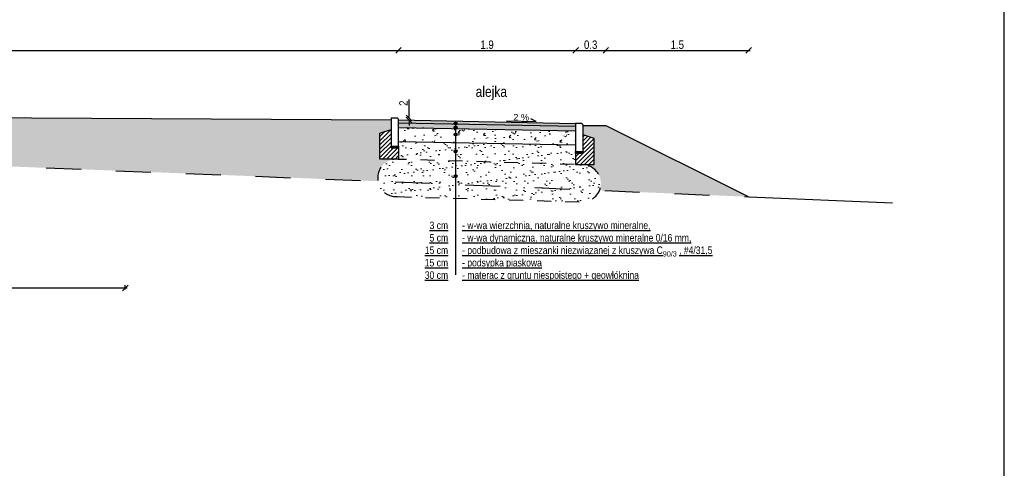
# Model space of a CAD drawing. Header units: metres. Extents: x 540 to 1285, y -13 to 406.
# Tile 15 of 16: x 1074 to 1285, y 112 to 209. Entities that reach past the tile are written whole.
import ezdxf

# ---------------------------------------------------------------- set-up
doc = ezdxf.new("R2010")
doc.units = ezdxf.units.M
doc.linetypes.add('1_1MM', pattern=[1, 0.5, -0.5])
for name, color, linetype in [('$DR - opis', 1, 'Continuous'), ('C-DROGI-PROFILE', 7, 'Continuous'), ('opis', 1, 'Continuous'), ('wypełnienie', 7, 'Continuous')]:
    doc.layers.add(name, color=color, linetype=linetype)
doc.layers.add('DR - wypełnienie', color=7, linetype='Continuous', lineweight=5)
doc.styles.add('Arial', font='arial.ttf')
doc.styles.add('ARIAL 2', font='ARIALN.TTF')
doc.dimstyles.new('LINIOWY', dxfattribs={"dimtxt": 10, "dimasz": 6, "dimexe": 3, "dimexo": 0, "dimgap": 2, "dimtad": 1, "dimlfac": 0.01, "dimzin": 9, "dimdsep": 46, "dimtxsty": 'ARIAL 2', "dimblk": 'OBLIQUE', "dimcen": 0, "dimdle": 2, "dimclrt": 256, "dimadec": 0, "dimazin": 0, "dimtfac": 1, "dimtofl": 0, "dimtmove": 0, "dimatfit": 3, "dimldrblk": 'OBLIQUE', "dimfxl": 1.5, "dimfxlon": 1, "dimtolj": 1, "dimtzin": 1, "dimarcsym": 0})
doc.dimstyles.new('przekroje normalne', dxfattribs={"dimscale": 30, "dimtxt": 0.3, "dimasz": 0.2, "dimexe": 0.08, "dimexo": 1, "dimgap": 0.05, "dimtad": 1, "dimdec": 1, "dimlfac": 0.01, "dimzin": 9, "dimdsep": 46, "dimtxsty": 'ARIAL 2', "dimblk": 'OBLIQUE', "dimcen": 0, "dimdle": 0.05, "dimse1": 1, "dimse2": 1, "dimclrt": 1, "dimadec": 0, "dimazin": 0, "dimtfac": 1, "dimtdec": 1, "dimtofl": 0, "dimtmove": 0, "dimatfit": 3, "dimldrblk": 'OBLIQUE', "dimfxl": 0.5, "dimfxlon": 1, "dimtolj": 1, "dimtzin": 1, "dimarcsym": 0})
pattern_1 = [(37.5, (810.6507, 757.4746), (-0.096002, 2.9364794), [0, -2.31648, 0, -2.5908, 0, -2.4765]), (7.5, (810.6507, 757.4746), (2.69714, 4.30095), [0, -1.24968, 0, -2.08788, 0, -0.8001]), (327.5, (808.7762, 757.4746), (4.745954, 0.008623), [0, -0.762, 0, -2.7432, 0, -3.5814]), (317.5, (808.7762, 757.4746), (4.581339, 1.337576), [0, -0.381, 0, -1.79832, 0, -2.0574])]

# ---------------------------------------------------------------- blocks, each defined once
blk = doc.blocks.new('_OBLIQUE')
at = {"color": 0, "linetype": 'ByBlock'}
blk.add_line((-0.5, -0.5), (0.5, 0.5), dxfattribs=at)
blk = doc.blocks.new('*D135')
at = {"layer": '$DR - opis', "color": 0, "lineweight": -2, "transparency": 16777216}
for p, q in [((1157.32, 187.48), (1157.32, 191.46)), ((1157.32, 187.08), (1157.32, 185.88))]:
    blk.add_line(p, q, dxfattribs=at)
at = {"layer": 'Defpoints', "color": 0, "transparency": 16777216}
for p in [(1154.67, 187.48), (1155.07, 187.08), (1157.32, 187.48)]:
    blk.add_point(p, dxfattribs=at)
at = {"layer": '$DR - opis', "color": 0, "lineweight": -2, "transparency": 16777216, "xscale": 1.2, "yscale": 1.2, "zscale": 1.2}
for p, rotation in [((1157.32, 187.48), 270), ((1157.32, 187.08), 90)]:
    blk.add_blockref('_OBLIQUE', p, dxfattribs=dict(at, rotation=rotation))
at = {"layer": '$DR - opis', "color": 1, "transparency": 16777216, "insert": (1156.12, 190.67), "char_height": 1.8, "attachment_point": 5, "rotation": 90, "style": 'ARIAL 2'}
blk.add_mtext('\\A1;2', dxfattribs=at)
blk = doc.blocks.new('*D140')
at = {"layer": '$DR - opis', "color": 0, "lineweight": -2, "transparency": 16777216}
blk.add_line((971.37, 202.01), (1155.37, 202.01), dxfattribs=at)
at = {"layer": 'Defpoints', "color": 0, "transparency": 16777216}
for p in [(1155.07, 202.01), (971.67, 188.45), (1155.07, 187.08)]:
    blk.add_point(p, dxfattribs=at)
at = {"layer": '$DR - opis', "color": 0, "lineweight": -2, "transparency": 16777216, "xscale": 1.2, "yscale": 1.2, "zscale": 1.2, "rotation": 180}
blk.add_blockref('_OBLIQUE', (971.67, 202.01), dxfattribs=at)
at = {"layer": '$DR - opis', "color": 0, "lineweight": -2, "transparency": 16777216, "xscale": 1.2, "yscale": 1.2, "zscale": 1.2}
blk.add_blockref('_OBLIQUE', (1155.07, 202.01), dxfattribs=at)
at = {"layer": '$DR - opis', "color": 1, "transparency": 16777216, "insert": (1063.37, 203.23), "char_height": 1.8, "attachment_point": 5, "style": 'ARIAL 2'}
blk.add_mtext('\\A1;9.2', dxfattribs=at)
blk = doc.blocks.new('*D141')
at = {"layer": '$DR - opis', "color": 0, "lineweight": -2, "transparency": 16777216}
blk.add_line((1154.77, 202.01), (1193.37, 202.01), dxfattribs=at)
at = {"layer": 'Defpoints', "color": 0, "transparency": 16777216}
for p in [(1193.07, 202.01), (1155.07, 187.08), (1193.07, 186.32)]:
    blk.add_point(p, dxfattribs=at)
at = {"layer": '$DR - opis', "color": 0, "lineweight": -2, "transparency": 16777216, "xscale": 1.2, "yscale": 1.2, "zscale": 1.2, "rotation": 180}
blk.add_blockref('_OBLIQUE', (1155.07, 202.01), dxfattribs=at)
at = {"layer": '$DR - opis', "color": 0, "lineweight": -2, "transparency": 16777216, "xscale": 1.2, "yscale": 1.2, "zscale": 1.2}
blk.add_blockref('_OBLIQUE', (1193.07, 202.01), dxfattribs=at)
at = {"layer": '$DR - opis', "color": 1, "transparency": 16777216, "insert": (1174.07, 203.23), "char_height": 1.8, "attachment_point": 5, "style": 'ARIAL 2'}
blk.add_mtext('\\A1;1.9', dxfattribs=at)
blk = doc.blocks.new('*D142')
at = {"layer": '$DR - opis', "color": 0, "lineweight": -2, "transparency": 16777216}
blk.add_line((1192.77, 202.01), (1199.86, 202.01), dxfattribs=at)
at = {"layer": 'Defpoints', "color": 0, "transparency": 16777216}
for p in [(1199.56, 202.01), (1193.07, 186.32), (1199.56, 185.92)]:
    blk.add_point(p, dxfattribs=at)
at = {"layer": '$DR - opis', "color": 0, "lineweight": -2, "transparency": 16777216, "xscale": 1.2, "yscale": 1.2, "zscale": 1.2, "rotation": 180}
blk.add_blockref('_OBLIQUE', (1193.07, 202.01), dxfattribs=at)
at = {"layer": '$DR - opis', "color": 0, "lineweight": -2, "transparency": 16777216, "xscale": 1.2, "yscale": 1.2, "zscale": 1.2}
blk.add_blockref('_OBLIQUE', (1199.56, 202.01), dxfattribs=at)
at = {"layer": '$DR - opis', "color": 1, "transparency": 16777216, "insert": (1196.31, 203.23), "char_height": 1.8, "attachment_point": 5, "style": 'ARIAL 2'}
blk.add_mtext('\\A1;0.3', dxfattribs=at)
blk = doc.blocks.new('*D143')
at = {"layer": '$DR - opis', "color": 0, "lineweight": -2, "transparency": 16777216}
blk.add_line((1199.26, 202.01), (1230.53, 202.01), dxfattribs=at)
at = {"layer": 'Defpoints', "color": 0, "transparency": 16777216}
for p in [(1230.23, 202.01), (1199.56, 185.92), (1230.23, 170.59)]:
    blk.add_point(p, dxfattribs=at)
at = {"layer": '$DR - opis', "color": 0, "lineweight": -2, "transparency": 16777216, "xscale": 1.2, "yscale": 1.2, "zscale": 1.2, "rotation": 180}
blk.add_blockref('_OBLIQUE', (1199.56, 202.01), dxfattribs=at)
at = {"layer": '$DR - opis', "color": 0, "lineweight": -2, "transparency": 16777216, "xscale": 1.2, "yscale": 1.2, "zscale": 1.2}
blk.add_blockref('_OBLIQUE', (1230.23, 202.01), dxfattribs=at)
at = {"layer": '$DR - opis', "color": 1, "transparency": 16777216, "insert": (1214.9, 203.23), "char_height": 1.8, "attachment_point": 5, "style": 'ARIAL 2'}
blk.add_mtext('\\A1;1.5', dxfattribs=at)
blk = doc.blocks.new('*D195')
at = {"layer": '$DR - opis', "color": 0, "lineweight": -2, "transparency": 16777216}
for p, q in [((1096.81, 151), (1031.21, 151)), ((1031.61, 150.7), (1031.61, 151.6)), ((1096.41, 150.7), (1096.41, 151.6))]:
    blk.add_line(p, q, dxfattribs=at)
at = {"layer": 'Defpoints', "color": 0, "transparency": 16777216}
for p in [(1031.61, 151), (1031.61, 88.35), (1096.41, 60.15)]:
    blk.add_point(p, dxfattribs=at)
at = {"layer": '$DR - opis', "color": 0, "lineweight": -2, "transparency": 16777216, "xscale": 1.2, "yscale": 1.2, "zscale": 1.2, "rotation": 180}
blk.add_blockref('_OBLIQUE', (1031.61, 151), dxfattribs=at)
at = {"layer": '$DR - opis', "color": 0, "lineweight": -2, "transparency": 16777216, "xscale": 1.2, "yscale": 1.2, "zscale": 1.2}
blk.add_blockref('_OBLIQUE', (1096.41, 151), dxfattribs=at)
at = {"layer": '$DR - opis', "transparency": 16777216, "insert": (1064.01, 152.42), "char_height": 2, "attachment_point": 5, "style": 'ARIAL 2'}
blk.add_mtext('\\A1;3.24', dxfattribs=at)

msp = doc.modelspace()

# ---------------------------------------------------------------- hatches: boundary and pattern name
at = {"layer": '$DR - opis'}
h = msp.add_hatch(color=256, dxfattribs=at)
h.dxf.hatch_style = 1
h.paths.add_polyline_path([(1166.993, 186.322, -1), (1167.634, 186.322, -1)])
h = msp.add_hatch(dxfattribs=at)
h.set_pattern_fill('ANSI31')
h.set_pattern_definition([(45, (471.27506, 310.153), (-0.4490128, 0.4490128), [])])
h.paths.add_polyline_path([(1155.065, 181.082), (1155.065, 178.682), (1151.065, 178.682), (1151.065, 184.282), (1153.465, 185.067), (1153.465, 181.082)])
h = msp.add_hatch(color=256, dxfattribs=at)
h.dxf.hatch_style = 1
h.paths.add_polyline_path([(1166.993, 185.46, -1), (1167.634, 185.46, -1)])
h = msp.add_hatch(color=256, dxfattribs=at)
h.dxf.hatch_style = 1
h.paths.add_polyline_path([(1166.993, 183.968, -1), (1167.634, 183.968, -1)])
h = msp.add_hatch(dxfattribs=at)
h.set_pattern_fill('ANSI31')
h.set_pattern_definition([(45, (509.27506, 308.993), (-0.4490128, 0.4490128), [])])
h.paths.add_polyline_path([(1193.065, 179.922), (1193.065, 177.522), (1197.065, 177.522), (1197.065, 183.122), (1194.665, 183.907), (1194.665, 179.922)])
h = msp.add_hatch(color=256, dxfattribs=at)
h.dxf.hatch_style = 1
h.paths.add_polyline_path([(1166.993, 180.353, -1), (1167.634, 180.353, -1)])
h = msp.add_hatch(color=256, dxfattribs=at)
h.dxf.hatch_style = 1
h.paths.add_polyline_path([(1166.993, 175.001, -1), (1167.634, 175.001, -1)])
h = msp.add_hatch()
h.set_pattern_fill('AR-SAND', color=256, scale=0.03)
h.set_pattern_definition([(37.5, (372.68122, -78.42197), (-0.00960019, 0.29364794), [0, -0.231648, 0, -0.25908, 0, -0.24765]), (7.5, (372.68122, -78.42197), (0.26971397, 0.43009506), [0, -0.124968, 0, -0.208788, 0, -0.08001]), (327.5, (372.49377, -78.42197), (0.47459542, 0.00086231), [0, -0.0762, 0, -0.27432, 0, -0.35814]), (317.5, (372.49377, -78.42197), (0.45813387, 0.1337576), [0, -0.0381, 0, -0.179832, 0, -0.20574])])
h.paths.add_polyline_path([(1153.465, 181.482), (1155.065, 181.482), (1155.065, 181.082), (1153.465, 181.082)])
h = msp.add_hatch()
h.set_pattern_fill('AR-SAND', color=256, scale=0.03)
h.set_pattern_definition([(37.5, (410.68122, -79.58197), (-0.00960019, 0.29364794), [0, -0.231648, 0, -0.25908, 0, -0.24765]), (7.5, (410.68122, -79.58197), (0.26971397, 0.43009506), [0, -0.124968, 0, -0.208788, 0, -0.08001]), (327.5, (410.49377, -79.58197), (0.47459542, 0.00086231), [0, -0.0762, 0, -0.27432, 0, -0.35814]), (317.5, (410.49377, -79.58197), (0.45813387, 0.1337576), [0, -0.0381, 0, -0.179832, 0, -0.20574])])
h.paths.add_polyline_path([(1194.665, 180.322), (1193.065, 180.322), (1193.065, 179.922), (1194.665, 179.922)])
at = {"layer": 'DR - wypełnienie'}
h = msp.add_hatch(dxfattribs=at)
h.set_pattern_fill('HONEY', color=252, scale=0.2, angle=2)
h.set_pattern_definition([(2, (-1096269.52227, -1183055.70276), (0.186545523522, 0.116566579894), [0.127, -0.254]), (122, (-1096269.52227, -1183055.70276), (-0.1942223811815, 0.103269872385), [0.127, -0.254]), (62, (-1096269.52227, -1183055.70276), (-0.0076768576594, 0.219836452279), [-0.254, 0.127])])
h.paths.add_polyline_path([(1193.065, 185.722), (1193.065, 186.322), (1155.065, 187.082), (1155.065, 186.482)])
h = msp.add_hatch(dxfattribs=at)
h.set_pattern_fill('GRAVEL', color=252, scale=0.2, angle=2)
h.set_pattern_definition([(230.0127875, (-1096268.82665, -1183054.661845), (-7.8039276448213, -9.422092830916), [0.136688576, -13.5321934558]), (186.969741, (-1096268.91449, -1183054.766574), (12.1491150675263, 1.4408758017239), [0.234561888, -23.2216195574]), (134.5104471, (-1096269.14732, -1183054.79504), (10.5438475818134, -10.814612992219), [0.165392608, -16.37388911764]), (269.273689, (-1096269.534453, -1183055.06271), (0.3062233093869, 20.3430794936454), [0.213601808, -21.1465749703]), (294.83365418, (-1096269.53716, -1183055.276296), (-5.5024000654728, 12.0072835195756), [0.20945348, -20.73592309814]), (359.273689, (-1096269.449193, -1183055.46638), (-20.3430794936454, 0.3062233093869), [0.213601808, -21.1465749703]), (39.69424047, (-1096269.23561, -1183055.46909), (-12.845375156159, -10.6147633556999), [0.282477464, -27.9652461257]), (74.25532837, (-1096269.018253, -1183055.288673), (6.3275940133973, 22.58658898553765), [0.266687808, -26.40210264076]), (123.42956562, (-1096268.945887, -1183055.03199), (-8.5840011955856, 12.9162909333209), [0.2143252, -21.2182182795]), (177.2363583, (-1096269.06396, -1183054.85312), (11.2046497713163, -0.6253443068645), [0.244685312, -11.98957478]), (224.3974378, (-1096269.308362, -1183054.841326), (-11.7945361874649, -11.594686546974), [0.316431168, -31.3267090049]), (140.81407483, (-1096268.52887, -1183055.03776), (-7.320414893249, 5.8440812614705), [0.108001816, -10.69222632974]), (173.4692344, (-1096268.612584, -1183054.96952), (13.2708698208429, -1.5698096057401), [0.205472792, -20.3418555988]), (227, (-1096268.8167, -1183054.94615), (0.03545788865, -1.01538108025), [0.143683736, -1.2931572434]), (205.19859051, (-1096268.89206, -1183054.82679), (5.005989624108, 2.2080516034), [0.077376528, -7.66024894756]), (293.80140949, (-1096268.96207, -1183054.85973), (-1.12175474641, 3.010685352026), [0.109426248, -5.361901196]), (32.96375653, (-1096268.9179, -1183054.95985), (2.975227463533, 2.137135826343), [0.177727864, -5.74651926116]), (163.56505118, (-1096268.7688, -1183054.86315), (2.0662200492, -0.944465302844), [0.128514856, -3.0843592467]), (18.389540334, (-1096269.55099, -1183054.880297), (10.0474371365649, 3.4007221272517), [0.1800352, -17.823530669]), (72.34617594, (-1096269.38015, -1183054.8235), (-3.6714875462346, -11.3110234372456), [0.151039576, -14.9528862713]), (295.19859051, (-1096268.77588, -1183054.66007), (-2.208051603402, 5.005989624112), [0.15475204, -7.58287343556]), (345.61045967, (-1096268.709996, -1183054.8001), (-10.2601844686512, 2.691564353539), [0.1800352, -17.823530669]), (341.44395478, (-1096269.529, -1183055.50983), (-5.147821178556, 1.853472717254), [0.17361408, -8.50709372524]), (296.7751406, (-1096269.36442, -1183055.56508), (-5.4669421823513, 10.9919024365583), [0.145468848, -14.4014373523]), (68.80140949, (-1096268.73027, -1183055.6751), (1.853472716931, 5.147821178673), [0.15475204, -7.58287343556]), (19.35402464, (-1096268.67431, -1183055.53082), (-13.0581224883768, -4.5224768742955), [0.170313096, -16.8609503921]), (71.44395478, (-1096269.22781, -1183055.69247), (-1.85347271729, -5.147821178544), [0.08680704, -8.59390076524]), (103.309932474, (-1096268.7912, -1183055.67723), (-1.15721263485, 4.026066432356), [0.05180584, -5.1287979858]), (167.963756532, (-1096268.80312, -1183055.6268), (3.081601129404, -0.909007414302), [0.20945348, -3.9796218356]), (188.00900596, (-1096269.00797, -1183055.583134), (10.1183529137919, 1.3699599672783), [0.1941068, -19.21654594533]), (305.69006753, (-1096268.91472, -1183055.05124), (-1.08629685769, 1.99530427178), [0.146529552, -3.5167105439]), (355.15722659, (-1096268.82923, -1183055.170245), (17.332394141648, -1.4279780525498), [0.255822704, -25.326403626]), (62.9453959, (-1096268.57432, -1183055.19184), (-3.8133191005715, -7.249499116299), [0.104603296, -10.35575692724]), (92, (-1096268.5267, -1183055.0987), (-1.0508389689, 0.9799231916), [0.06096, -0.95504]), (122.25643716, (-1096269.02934, -1183055.55338), (4.309729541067, -6.965836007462), [0.141146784, -13.9735763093]), (50.0127875, (-1096269.10467, -1183055.43402), (7.803927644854, 9.4220928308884), [0.273377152, -13.3955048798]), (2, (-1096268.929, -1183055.2246), (0.9799231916, 1.0508389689), [0.26416, -0.75184]), (327.3048465, (-1096268.665, -1183055.21534), (10.4020160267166, -6.7530886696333), [0.160643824, -15.90372668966]), (256.0546041, (-1096268.5298, -1183055.30212), (-0.873549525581, -4.096982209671), [0.147931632, -7.2486600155]), (209.64597536, (-1096268.565457, -1183055.445687), (-18.9376616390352, -10.827510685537), [0.24085804, -23.8449857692]), (177.42607874, (-1096268.774787, -1183055.564825), (-13.2354119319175, 0.5544285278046), [0.254811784, -25.2263385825])])
h.paths.add_polyline_path([(1193.065, 184.722), (1193.065, 185.722), (1155.065, 186.482), (1155.065, 185.482)])
at = {"layer": 'DR - wypełnienie', "lineweight": 5}
h = msp.add_hatch(dxfattribs=at)
h.set_pattern_fill('AR-CONC', color=252, scale=0.15)
h.set_pattern_definition([(50, (-1096269.5223, -1183055.7028), (5.46554007, -0.478172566), [0.5715, -6.2865]), (355, (-1096269.522, -1183055.703), (-1.057302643, 5.731705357), [0.4572, -5.029217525]), (100.4514447, (-1096269.067, -1183055.7426), (4.408237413, 5.253532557), [0.485700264, -5.342707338]), (46.1842, (-1096269.522, -1183054.179), (8.132371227, -1.261269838), [0.85725, -9.42975]), (96.6355576, (-1096268.8446, -1183054.284), (7.12212402, 7.422783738), [0.728550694, -8.014068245]), (351.18415117, (-1096269.522, -1183054.179), (7.12212402, 7.422783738), [0.68579901, -7.543791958]), (21, (-1096268.7603, -1183054.5598), (4.548431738, -3.067955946), [0.5715, -6.2865]), (326, (-1096268.76, -1183054.56), (1.85406085, 5.525638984), [0.4572, -5.0292]), (71.451445, (-1096268.381, -1183054.8154), (6.402492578, 2.457683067), [0.485700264, -5.342698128]), (37.5, (-1096269.5223, -1183055.7028), (0.0926580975, 2.5366511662), [0, -4.96824, 0, -5.1054, 0, -5.04825]), (7.5, (-1096269.5223, -1183055.7028), (2.0045898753, 3.0054172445), [0, -2.91084, 0, -4.85394, 0, -1.92405]), (327.5, (-1096271.2215, -1183055.7028), (4.067717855, -0.1718623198), [0, -1.905, 0, -5.9436, 0, -7.8867]), (317.5, (-1096271.9835, -1183055.7028), (4.4438754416, 0.762794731), [0, -2.4765, 0, -3.94716, 0, -5.6007])])
h.paths.add_polyline_path([(1193.065, 181.722), (1193.065, 184.722), (1155.065, 185.482), (1155.065, 182.482)])
at = {"layer": 'wypełnienie', "lineweight": 5}
h = msp.add_hatch(dxfattribs=at)
h.set_pattern_fill('AR-SAND', color=256, scale=0.3, style=0)
h.set_pattern_definition([(37.5, (276.451, 558.9537), (-0.096002, 2.9364794), [0, -2.31648, 0, -2.5908, 0, -2.4765]), (7.5, (276.451, 558.9537), (2.69714, 4.30095), [0, -1.24968, 0, -2.08788, 0, -0.8001]), (327.5, (274.5765, 558.9537), (4.745954, 0.008623), [0, -0.762, 0, -2.7432, 0, -3.5814]), (317.5, (274.5765, 558.9537), (4.581339, 1.337576), [0, -0.381, 0, -1.79832, 0, -2.0574])])
h.paths.add_polyline_path([(928.265, 189.07), (754.865, 190.587), (754.865, 188.572), (757.265, 187.787), (757.265, 187.437), (925.865, 182.268), (925.865, 186.491), (928.265, 187.275)])
h.paths.add_polyline_path([(1153.465, 185.067), (1153.465, 187.099), (973.265, 188.122), (973.265, 186.039), (975.665, 185.255), (975.665, 180.741), (999.145, 180.021), (1150.652, 173.935, -0.4664136), (1154.604, 178.646), (1151.065, 178.682), (1151.065, 184.282)])
h.paths.add_polyline_path([(1199.56, 185.922), (1194.665, 185.922), (1194.665, 183.907), (1197.065, 183.122), (1197.065, 177.522), (1193.165, 177.522), (1194.987, 177.47, -0.4917236), (1198.201, 171.966), (1230.234, 170.589)])
h = msp.add_hatch(dxfattribs=at)
h.set_pattern_fill('AR-SAND', color=256, scale=0.3, style=0)
h.set_pattern_definition(pattern_1)
h.paths.add_polyline_path([(1193.065, 181.722), (1155.065, 182.482), (1155.065, 181.482), (1155.065, 178.624), (1193.065, 177.525), (1193.065, 180.322)])
h.paths.add_polyline_path([(1166.993, 180.353, -1), (1167.634, 180.353, -1)], flags=16)
h = msp.add_hatch(dxfattribs=at)
h.set_pattern_fill('AR-SAND', color=256, scale=0.3, style=0)
h.set_pattern_definition(pattern_1)
edge = h.paths.add_edge_path()
edge.add_line((1172.232, 178.128), (1171.753, 170.137))
edge.add_line((1171.753, 170.137), (1194.818, 169.47))
edge.add_arc((1194.432, 173.518), 4.066, 275.44944, 433.50831)
edge.add_line((1195.586, 177.416), (1194.42, 177.486))
edge.add_line((1194.42, 177.486), (1172.232, 178.128))
edge = h.paths.add_edge_path()
edge.add_line((1172.232, 178.128), (1155.004, 178.626))
edge.add_arc((1154.604, 174.633), 4.013, 444.27659, 633.29562)
edge.add_line((1154.835, 170.627), (1171.753, 170.137))
edge.add_line((1171.753, 170.137), (1172.232, 178.128))

# ---------------------------------------------------------------- linework, layer by layer
at = {"layer": '$DR - opis', "color": 94, "transparency": 33554687, "flags": 128}
for points in [[(973.259, 188.122), (1153.465, 187.099)], [(1194.665, 185.922), (1199.56, 185.922), (1230.234, 170.589)]]:
    msp.add_lwpolyline(points, dxfattribs=at)
at = {"layer": '$DR - opis', "transparency": 33554687, "flags": 128}
for points in [[(1155.065, 187.082), (1193.065, 186.322)], [(1155.065, 186.482), (1193.065, 185.722)], [(1167.274, 186.415), (1167.274, 153.873)], [(1178.213, 186.918), (1184.611, 186.766), (1183.433, 187.331)], [(1155.065, 181.482), (1155.065, 178.682), (1151.065, 178.682), (1151.065, 184.282), (1153.465, 185.067)], [(1155.065, 185.482), (1193.065, 184.722)], [(1193.065, 180.322), (1193.065, 177.522), (1197.065, 177.522), (1197.065, 183.122), (1194.665, 183.907)], [(1155.065, 182.482), (1193.065, 181.722)]]:
    msp.add_lwpolyline(points, dxfattribs=at)
at = {"layer": '$DR - opis', "color": 192, "linetype": '1_1MM', "lineweight": 30, "ltscale": 6, "flags": 128}
msp.add_lwpolyline([(1154.835, 170.627), (1194.818, 169.47, 0.8983279), (1194.987, 177.47), (1155.004, 178.626, 1.0819741)], format="xyb", close=True, dxfattribs=at)
at = {"layer": '$DR - opis'}
for centre in [(1167.313, 186.322), (1167.313, 185.46), (1167.313, 183.968), (1167.313, 180.353), (1167.313, 175.001)]:
    msp.add_circle(centre, 0.32, dxfattribs=at)
at = {"linetype": 'Continuous'}
msp.add_lwpolyline([(570.089, 0.354), (1285.089, 0.354), (1285.089, 405.983), (570.089, 405.983)], close=True, dxfattribs=at)
at = {"color": 32, "linetype": '1_1MM', "lineweight": 30, "ltscale": 15, "flags": 128}
msp.add_lwpolyline([(614.674, 191.808), (999.145, 180.021), (1177.713, 172.848), (1230.234, 170.589)], dxfattribs=at)
at = {"color": 2}
for points in [[(1154.665, 187.482), (1153.465, 187.482), (1153.465, 181.482), (1155.065, 181.482), (1155.065, 187.082, 0.4142136)], [(1194.265, 186.322), (1193.065, 186.322), (1193.065, 180.322), (1194.665, 180.322), (1194.665, 185.922, 0.4142136)]]:
    msp.add_lwpolyline(points, format="xyb", close=True, dxfattribs=at)
at = {"color": 1}
for points in [[(1153.465, 181.482), (1153.465, 181.082), (1155.065, 181.082), (1155.065, 181.482)], [(1194.665, 180.322), (1194.665, 179.922), (1193.065, 179.922), (1193.065, 180.322)]]:
    msp.add_lwpolyline(points, dxfattribs=at)
at = {"layer": 'C-DROGI-PROFILE', "color": 94, "linetype": 'Continuous', "lineweight": -3}
msp.add_lwpolyline([(1230.234, 170.589), (1261.065, 169.262)], dxfattribs=at)

# ---------------------------------------------------------------- texts
at = {"layer": 'opis', "style": 'ARIAL 2'}
for s, insert, char_height, width, attachment_point in [('\\A1;\\pt12.214;alejka', (1174.987, 194.292), 2.25, 61.68964, 2), ('\\A1;\\pt8;{\\L  3 cm^I- w-wa wierzchnia, naturalne kruszywo mineralne, \\P  5 cm^I- w-wa dynamiczna, naturalne kruszywo mineralne 0/16 mm, \\P15 cm^I- podbudowa z mieszanki niezwiązanej z kruszywa C\\H0.7x;\\S^ 90\\/3;\\H1.4286x; , #4/31,5\\P\\H0.99998x;15 cm^I- podsypka piaskowa\\P30 cm^I- materac z gruntu niespoistego + geowłóknina}', (1160.711, 158.878), 1.6, 75.17282, 4)]:
    msp.add_mtext(s, dxfattribs=dict(at, insert=insert, char_height=char_height, width=width, attachment_point=attachment_point))
at = {"layer": 'opis', "insert": (1183.08, 187.645), "char_height": 2.1, "width": 6.75075, "attachment_point": 6, "rotation": 359.60352, "style": 'Arial'}
msp.add_mtext('\\A1;{\\H0.66667x;2 %\\H1.5x;\\L                                                       }', dxfattribs=at)

# ---------------------------------------------------------------- dimensions: what is measured, and where the dimension line sits
at = {"layer": '$DR - opis', "transparency": 33554636}
for base, p1, p2, picture, middle in [((1155.065, 202.012), (971.665, 188.455), (1155.065, 187.082), '*D140', (1063.365, 203.231)), ((1193.065, 202.012), (1155.065, 187.082), (1193.065, 186.322), '*D141', (1174.065, 203.231)), ((1199.56, 202.012), (1193.065, 186.322), (1199.56, 185.922), '*D142', (1196.312, 203.231)), ((1230.234, 202.012), (1199.56, 185.922), (1230.234, 170.589), '*D143', (1214.897, 203.231))]:
    dim = msp.add_linear_dim(base=base, p1=p1, p2=p2, dimstyle='przekroje normalne', override={"dimscale": 6, "dimlfac": 0.05, "dimtmove": 1}, dxfattribs=at)
    dim.commit()
    dim.dimension.update_dxf_attribs({"geometry": picture, "text_midpoint": middle})
dim = msp.add_linear_dim(base=(1157.321, 187.482), p1=(1155.065, 187.082), p2=(1154.665, 187.482), angle=90, dimstyle='przekroje normalne', override={"dimscale": 6, "dimdec": 0, "dimlfac": 5}, dxfattribs=at)
dim.commit()
dim.dimension.update_dxf_attribs({"geometry": '*D135', "text_midpoint": (1156.118, 190.672)})
at = {"layer": '$DR - opis'}
dim = msp.add_linear_dim(base=(1031.608, 150.996), p1=(1096.408, 60.15), p2=(1031.608, 88.35), dimstyle='LINIOWY', override={"dimscale": 0.2, "dimlfac": 0.05}, dxfattribs=at)
dim.commit()
dim.dimension.update_dxf_attribs({"geometry": '*D195', "text_midpoint": (1064.008, 152.417)})

doc.saveas('drawing.dxf')
